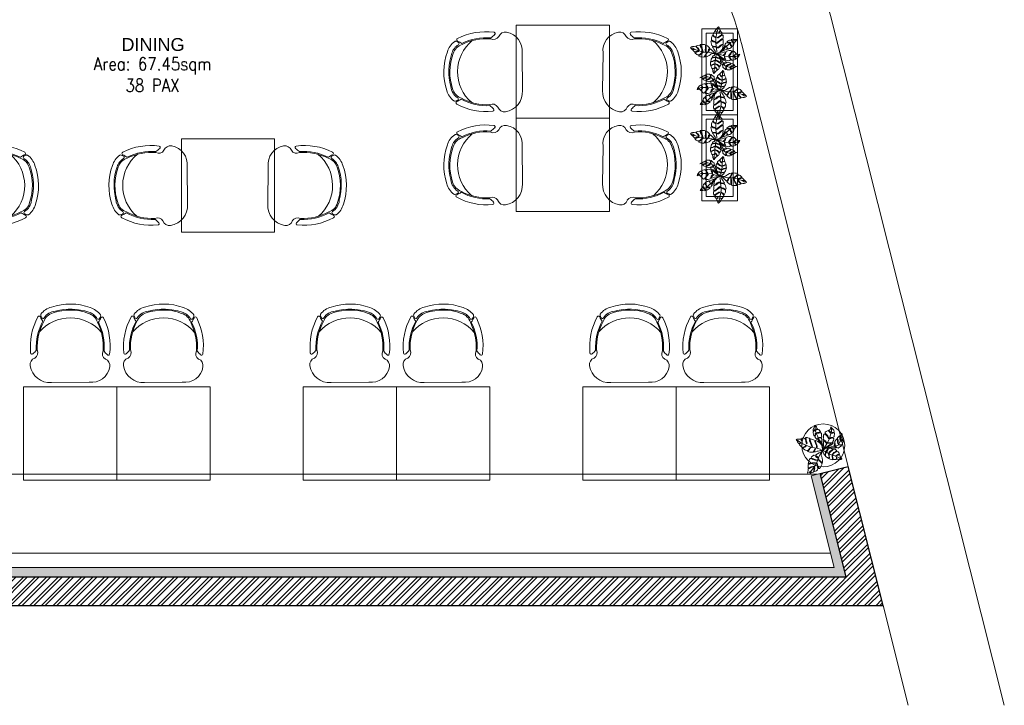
# Model space of a CAD drawing. Header units: millimetres. Extents: x 256680 to 410391, y -77299 to -22623.
# Tile 154 of 202: x 349872 to 356738, y -34256 to -29473. Entities that reach past the tile are written whole.
import ezdxf

# ---------------------------------------------------------------- set-up
doc = ezdxf.new("R2010")
doc.units = ezdxf.units.MM
doc.header["$LTSCALE"] = 2.5
for name, color, linetype, lineweight in [('ELEVATION 1', 143, 'Continuous', 18), ('ELEVATION 3', 23, 'Continuous', 13), ('FURNITURES', 30, 'Continuous', 15), ('HATCH LIGHT', 250, 'Continuous', 0), ('HATCH MEDIUM', 251, 'Continuous', 5), ('ROOM TEXT', 7, 'Continuous', 5), ('TEXT', 40, 'Continuous', 0), ('TREES', 55, 'Continuous', 5), ('WALL', 132, 'Continuous', 25)]:
    doc.layers.add(name, color=color, linetype=linetype, lineweight=lineweight)
doc.styles.add('MTEXT', font='romans.shx', dxfattribs={"width": 0.85})
doc.styles.add('RG_3F_TITLE BLOCK_A1$0$A1 TBLOCK LBV$0$Style-arial', font='arial.ttf')

# ---------------------------------------------------------------- blocks, each defined once
blk = doc.blocks.new('04P-CH~1')
blk.add_line((-0.6031, 0.6002), (-0.3259, 0.597))
for centre, radius, start, end in [((-0.6123, 0.4516), 0.1489, 86.45826, 170.84441), ((-0.3081, 0.4618), 0.1363, 9.13239, 97.50787), ((-0.7092, 0.4672), 0.0508, 170.84441, 251.00231), ((-0.2234, 0.474), 0.0508, 290.59406, 10.75195), ((-0.3026, 0.3344), 0.456, 173.92961, 208.62433), ((-0.7462, 0.3807), 0.01, 46.56635, 168.96112), ((-0.9103, 0.2073), 0.2488, 38.01323, 46.56635), ((-0.7491, 0.3792), 0.0464, 334.70337, 59.67207), ((-0.6165, 0.3348), 0.3954, 333.0732, 4.54266), ((-0.6164, 0.3348), 0.4025, 333.22752, 4.65068), ((-0.181, 0.3871), 0.0464, 121.92429, 206.89299), ((-0.6261, 0.3299), 0.456, 332.97204, 7.66676), ((-0.0151, 0.2198), 0.2488, 135.03001, 143.58313), ((-0.184, 0.3885), 0.01, 12.63524, 135.03001), ((-0.3125, 0.3391), 0.4025, 176.94568, 208.36885), ((-0.3123, 0.339), 0.3954, 177.0537, 208.52316), ((-0.465, 0.421), 0.2985, 220.6848, 320.38834), ((-0.5509, 0.0634), 0.1433, 143.88699, 158.53261), ((-0.5651, 0.1825), 0.1, 198.86575, 254.77146), ((-0.3595, 0.1854), 0.1, 286.8249, 342.73061), ((-0.3704, 0.0659), 0.1433, 23.06375, 37.70938), ((-0.6935, 0.1195), 0.01, 200.82595, 338.53261), ((-0.6722, 0.1012), 0.01, 162.69848, 217.18732), ((-0.5509, 0.0634), 0.1371, 154.57208, 162.69848), ((-0.5651, 0.1825), 0.1445, 217.18732, 254.77146), ((-0.6657, 0.118), 0.01, 32.6756, 154.57208), ((-0.5651, 0.1825), 0.1095, 212.6756, 265.19021), ((-0.4661, 0.4573), 0.3918, 251.35616, 290.2402), ((-0.5751, 0.0635), 0.01, 75.17077, 85.19021), ((-0.4624, 0.4792), 0.4208, 254.83048, 288.66311), ((-0.3595, 0.1854), 0.1095, 286.8249, 328.92077), ((-0.3595, 0.1854), 0.1445, 286.8249, 324.40904), ((-0.2571, 0.1237), 0.01, 27.02428, 148.92077), ((-0.3704, 0.0659), 0.1371, 18.89788, 27.02428), ((-0.2501, 0.1071), 0.01, 324.40904, 18.89788), ((-0.2294, 0.126), 0.01, 203.06375, 340.77041), ((-0.4661, 0.456), 0.435, 251.64897, 289.94739)]:
    blk.add_arc(centre, radius, start, end)
blk = doc.blocks.new('Table chair 1')
at = {"layer": 'FURNITURES'}
blk.add_lwpolyline([(-325, 325), (-325, -325), (325, -325), (325, 325)], close=True, dxfattribs=at)
at = {"layer": 'FURNITURES', "xscale": 946.5666576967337, "yscale": 946.5666576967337, "zscale": 946.5666576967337, "rotation": 180}
blk.add_blockref('04P-CH~1', (-439.7, 845.5), dxfattribs=at)
at = {"layer": 'FURNITURES', "xscale": -946.5666576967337, "yscale": 946.5666576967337, "zscale": 946.5666576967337}
blk.add_blockref('04P-CH~1', (-439.7, -850), dxfattribs=at)
blk = doc.blocks.new('BİTKİ')
for p, q in [((10469.1, 11260.2), (10473, 11263.8)), ((10473, 11263.8), (10478.4, 11267.5)), ((10478.4, 11267.5), (10482.5, 11270.6)), ((10455.8, 11251.4), (10459.5, 11253.9)), ((10459.5, 11253.9), (10465.7, 11257.6)), ((10465.7, 11257.6), (10469.1, 11260.2))]:
    blk.add_line(p, q)
for points in [[(10454.6, 11252), (10452.2, 11254), (10449.9, 11255.8), (10447.4, 11257.4), (10444.6, 11258.7), (10442.9, 11259.6), (10443, 11260.4), (10444.9, 11261.5), (10446.8, 11261.7), (10448.7, 11261.4), (10448.8, 11262.4), (10447.2, 11262.7), (10444.9, 11262.8), (10442.7, 11261.5), (10440.3, 11261), (10438.6, 11262.1), (10436.7, 11263.2), (10435.2, 11264.5), (10434.1, 11266.1), (10434.8, 11267.3), (10438.4, 11268.5), (10441.3, 11268.6), (10444, 11268.5), (10443.8, 11269.6), (10441.7, 11269.8), (10439.2, 11269.7), (10435.8, 11268.8), (10433.5, 11268.2), (10432.3, 11269), (10431.9, 11270.8), (10431.9, 11272.4), (10432.1, 11274.8), (10434.3, 11275.6), (10436.8, 11275.6), (10437.7, 11276.4), (10436.6, 11276.7), (10434.4, 11276.2), (10432.6, 11275.7), (10432.2, 11276.2), (10432.4, 11278.4), (10430.6, 11280), (10428.9, 11281.3), (10430.9, 11281.8), (10433.2, 11282.3), (10436.1, 11282.7), (10438.4, 11282.2), (10439.1, 11281.1), (10438.1, 11278.6), (10437.7, 11277.1), (10438.7, 11277.1), (10439.5, 11279.2), (10440.1, 11280.8), (10440.5, 11281.9), (10442.4, 11280.5), (10444.2, 11279.2), (10445.7, 11277.9), (10445.6, 11276.4), (10444.4, 11273.2), (10444.4, 11271.7), (10445, 11270.7), (10445.3, 11271.9), (10445.4, 11273.4), (10446.5, 11275.4), (10448.4, 11275.9), (10450.4, 11274.3), (10451.4, 11272.5), (10452.4, 11270.4), (10451.7, 11269.1), (10450.1, 11266.2), (10449, 11264.4), (10449.8, 11264.7), (10451, 11266), (10452.4, 11268), (10453.1, 11268.1), (10453.3, 11267.1), (10453.5, 11264.9), (10453.6, 11262.5), (10454.6, 11252)], [(10454, 11253.4), (10451.3, 11258.7), (10448.3, 11265), (10444.3, 11270.3), (10440.1, 11274.6), (10436.1, 11278.6), (10433.1, 11280.4), (10430.4, 11281)], [(10455.7, 11261.5), (10457.4, 11266.1), (10459.6, 11271.7), (10460.7, 11276.9), (10458.7, 11280.8), (10455, 11285.3), (10451.1, 11289.1)], [(10444.4, 11255.6), (10436, 11254.5), (10431.3, 11255.3), (10424.9, 11255.6), (10420.4, 11257.4), (10415.5, 11259.8)], [(10453.1, 11249.9), (10448, 11244.6), (10443, 11238.5), (10438.2, 11234), (10430.8, 11228.7), (10423.6, 11224.7), (10421, 11223.7)], [(10457.1, 11247.7), (10463.6, 11238.2), (10468.2, 11233.3), (10471.7, 11227.6), (10475.3, 11219.1), (10476.2, 11213.7)]]:
    blk.add_lwpolyline(points)
for points in [[(10446.9, 11291.8), (10449.4, 11291), (10451.7, 11290.2), (10455.1, 11288.9), (10456.3, 11288.4), (10456.6, 11285.7), (10456.3, 11284.3), (10456.8, 11283.6), (10457.2, 11284.3), (10457.6, 11285.7), (10457.4, 11287.1), (10458, 11287.9), (10459.5, 11287.3), (10460.5, 11286), (10462.9, 11283.4), (10462.7, 11282.2), (10461.7, 11280.3), (10460.4, 11278.9), (10460.4, 11278.2), (10461.1, 11278.7), (10463, 11280.4), (10464, 11281.6), (10464.4, 11280.9), (10464.5, 11279.4), (10464.6, 11277.2), (10464.8, 11274.9), (10463.1, 11273.3), (10460.9, 11272.5), (10459.8, 11271.4), (10460.8, 11271.7), (10462.2, 11272.4), (10462.9, 11271.9), (10462.4, 11270.8), (10460.3, 11267.2), (10456.6, 11261.4), (10454.6, 11258.4), (10454.8, 11262.8), (10455, 11267.7), (10453.7, 11271.9), (10455.1, 11273.6), (10456.8, 11272.9), (10458.3, 11270.6), (10458.8, 11270.8), (10458, 11272.7), (10456.4, 11274.2), (10454.5, 11274.5), (10453, 11275.1), (10451.9, 11277), (10451, 11279.2), (10452.8, 11280.1), (10455.4, 11278.7), (10458.4, 11277.8), (10459.5, 11278.1), (10457.6, 11278.9), (10455.4, 11279.7), (10453.7, 11280.8), (10451.9, 11281), (10450.4, 11281), (10449.4, 11282.8), (10448.8, 11284.7), (10448.5, 11285.9), (10450.5, 11285.8), (10453.4, 11284.2), (10455.2, 11283.9), (10454.3, 11284.8), (10451.4, 11286.2), (10450.1, 11286.7), (10448.5, 11286.9), (10449.2, 11288.6), (10449.5, 11289.4)], [(10449.5, 11254.1), (10444.6, 11254.9), (10442.2, 11254.1), (10437.8, 11252.6), (10436.7, 11252.8), (10436, 11253.3), (10435.1, 11254.4), (10434.3, 11254.3), (10435.3, 11252.9), (10435.7, 11251.9), (10434.6, 11251.6), (10433.3, 11251.3), (10431.6, 11250.7), (10429.8, 11251.5), (10428.7, 11252.8), (10427.3, 11254.5), (10425.9, 11255.2), (10426, 11254.1), (10427.1, 11253.3), (10428.5, 11251.8), (10429, 11250.8), (10428.1, 11250.6), (10425.7, 11251.2), (10423.2, 11251.6), (10422.1, 11252.6), (10421.7, 11254.7), (10421.1, 11256.9), (10420.6, 11256), (10421, 11254.6), (10420.4, 11253.3), (10418.6, 11254.5), (10417, 11256.5), (10415.6, 11258.4), (10414.1, 11260.2), (10417.9, 11261), (10419.6, 11260.6), (10420.7, 11260.9), (10421.5, 11259.8), (10421.3, 11258.2), (10422, 11257.3), (10422.1, 11258.7), (10422.3, 11260.4), (10421.9, 11261.3), (10423.3, 11262.1), (10425.2, 11262.8), (10427.5, 11262.8), (10427.7, 11260.3), (10426.8, 11258.1), (10426.1, 11256.5), (10426.8, 11256.1), (10427.6, 11257.6), (10428.5, 11259.3), (10428.9, 11261.4), (10429.4, 11262.5), (10431.1, 11262.6), (10433.2, 11261.8), (10434.3, 11261), (10436.1, 11260.4), (10436.2, 11258.9), (10434.9, 11256.9), (10434.3, 11255.8), (10434.9, 11255.5), (10435.3, 11256.5), (10436.8, 11258.5), (10437.3, 11259.5), (10440.5, 11257.9), (10443.9, 11256.3), (10447.7, 11255)], [(10483.2, 11271.2), (10483.1, 11270.1), (10482.9, 11269.1), (10481.8, 11267.7), (10480.6, 11266), (10479.7, 11264.6), (10478.6, 11264.2), (10477.5, 11264.8), (10476, 11265.4), (10475.5, 11265), (10476.7, 11264.6), (10478, 11263.9), (10478.8, 11263.1), (10478.8, 11262.4), (10478.2, 11261.2), (10477.7, 11260), (10477.2, 11259.1), (10475.7, 11258.6), (10473.7, 11259.6), (10472, 11260.4), (10470.6, 11261.1), (10470.4, 11260.3), (10472.5, 11259.3), (10474.6, 11258.5), (10475.9, 11258), (10476.6, 11257.7), (10476.5, 11257.3), (10475.2, 11255.9), (10474, 11254.8), (10472.9, 11253.7), (10471.2, 11254.7), (10469.1, 11255.9), (10467.1, 11256.6), (10466.1, 11257.2), (10465.4, 11257.1), (10465.8, 11256.5), (10467.7, 11255.6), (10469.6, 11255), (10471, 11254.1), (10471.9, 11252.8), (10471.1, 11252.4), (10469.7, 11252), (10468.2, 11251.2), (10466.1, 11250.6), (10464.1, 11251.8), (10462.2, 11253.6), (10460.7, 11254.2), (10461, 11253.5), (10462, 11252.7), (10463.5, 11251.7), (10464.3, 11251), (10465.1, 11250.6), (10464.8, 11250.2), (10463.6, 11250), (10461.8, 11249.9), (10460.2, 11250.2), (10458.2, 11250.3), (10456.1, 11250.7), (10455.5, 11252.5), (10455.4, 11254.5), (10455.1, 11256), (10455.4, 11257.4), (10456.4, 11259.1), (10457.5, 11259.9), (10458.2, 11258.9), (10458.9, 11257), (10459.4, 11255.8), (10460, 11255.2), (10460.7, 11256.1), (10460.2, 11257.4), (10458.4, 11259.9), (10457.8, 11261.2), (10457.8, 11262.1), (10458.6, 11263.4), (10459.8, 11264.9), (10460.6, 11265.8), (10461.9, 11265.8), (10462.6, 11264.1), (10462.9, 11261.1), (10463.3, 11259), (10464.3, 11257.9), (10465, 11258), (10464.2, 11259.7), (10463.9, 11261.7), (10463.7, 11263.6), (10463, 11265.6), (10462.5, 11267), (10462.9, 11268), (10464, 11269.3), (10465.2, 11270.1), (10467.8, 11270.6), (10467.6, 11268.8), (10467.8, 11265.1), (10468.3, 11263.2), (10468.7, 11262.1), (10469.4, 11261.4), (10469.7, 11262.3), (10468.9, 11263.9), (10468.6, 11266.4), (10468.9, 11268.3), (10469.1, 11270.6), (10470.2, 11271.6), (10471.7, 11272), (10472.8, 11272.1), (10474, 11271.6), (10473.8, 11269.2), (10473.4, 11267.1), (10473.5, 11265.6), (10474.3, 11265.8), (10474.4, 11267.4), (10474.6, 11268.9), (10474.6, 11271.1), (10475.2, 11271.5), (10476.2, 11271.3), (10478.6, 11270.7), (10480.7, 11271), (10482.6, 11271.2)], [(10419.2, 11222.4), (10420.4, 11222.5), (10421.9, 11222.6), (10423.5, 11222.5), (10425.3, 11222.6), (10426.7, 11222.6), (10427.4, 11223.6), (10427.7, 11224.9), (10427.4, 11226.7), (10428.1, 11226.5), (10428.4, 11225), (10427.7, 11223.3), (10428.4, 11222.8), (10429.5, 11222.9), (10431.6, 11223.5), (10433.4, 11223.9), (10435.3, 11224.7), (10435.7, 11226.5), (10436.1, 11228.3), (10435.9, 11230), (10435.6, 11231.4), (10436.3, 11231.9), (10436.7, 11230.1), (10436.9, 11228.6), (10436.7, 11226.9), (10436.6, 11225.9), (10436.8, 11225), (10438, 11225.4), (10441, 11226.4), (10442.7, 11227.6), (10443.9, 11228.9), (10443.6, 11231.9), (10442.4, 11234), (10441.7, 11236.3), (10442.5, 11237.1), (10442.8, 11235.1), (10444, 11233.2), (10444.5, 11231.3), (10444.9, 11229.9), (10445.6, 11229.5), (10446.7, 11230.2), (10447.9, 11231.7), (10449, 11233.7), (10450.5, 11236.2), (10449.9, 11238), (10448.3, 11240.5), (10446.8, 11242.5), (10448.1, 11242.2), (10449.8, 11239.7), (10450.3, 11238.7), (10450.6, 11238.1), (10451.2, 11238.2), (10452, 11240.1), (10452.8, 11242.8), (10453.3, 11244.4), (10453.7, 11246.4), (10454.2, 11247.8), (10455.9, 11250.7), (10453.6, 11251.8), (10450.6, 11253.3), (10448.4, 11253.6), (10446.2, 11253.4), (10444.2, 11253.8), (10441.8, 11252.8), (10439.7, 11251.4), (10436.6, 11249.4), (10437, 11248.6), (10438.8, 11247.7), (10441, 11247.7), (10443.3, 11247.5), (10445.5, 11246.8), (10447, 11245.7), (10446.9, 11245.1), (10446.1, 11244.8), (10444.2, 11246.3), (10441.6, 11246.4), (10439.9, 11246.5), (10437.2, 11247.3), (10435.5, 11248.4), (10433.7, 11246.7), (10431.9, 11245.1), (10430, 11243.5), (10430.2, 11242.6), (10431.4, 11241.9), (10435, 11241.1), (10437.3, 11240.8), (10439.2, 11240.6), (10441.9, 11239.9), (10441.8, 11238.9), (10438.9, 11239.3), (10435.7, 11239.9), (10432.2, 11240.1), (10430.4, 11241), (10429.1, 11242.1), (10428, 11241.9), (10426.1, 11240.1), (10425.2, 11239.3), (10424.3, 11237.7), (10424.5, 11236.9), (10426.2, 11236.9), (10428.5, 11236.1), (10431.6, 11235.5), (10433.3, 11234.7), (10434.2, 11234.1), (10433.7, 11233.6), (10432.1, 11234.1), (10429.6, 11234.8), (10426.9, 11235.5), (10424.7, 11235.5), (10422.9, 11234.4), (10422.5, 11233.4), (10422.4, 11231.7), (10423, 11230.2), (10425.7, 11229.7), (10426.1, 11228.6), (10424.6, 11229.1), (10423, 11229.3), (10421.9, 11229.3), (10421.5, 11227.9), (10420.7, 11226.2), (10420.4, 11225), (10419.3, 11223.8)], [(10477.8, 11211.6), (10478.2, 11213.1), (10478.4, 11214.2), (10478.3, 11215.5), (10477.3, 11216.5), (10476, 11217.8), (10476.5, 11218.2), (10477.6, 11217.3), (10478.4, 11217.2), (10478.6, 11217.7), (10478.6, 11219.3), (10478.7, 11220.6), (10478.3, 11221.6), (10476.6, 11223), (10474.2, 11224.8), (10472.9, 11225.8), (10472.9, 11226.4), (10473.8, 11226.1), (10476.2, 11224.5), (10478.3, 11222.5), (10479.1, 11222.8), (10479.1, 11224.7), (10479.3, 11226.1), (10479.3, 11227.4), (10478.9, 11228.7), (10477.6, 11229.9), (10474.8, 11231), (10472.4, 11231.6), (10469.7, 11232.1), (10469, 11232.8), (10469.8, 11233), (10471.2, 11232.6), (10473.5, 11232.2), (10476.5, 11231.8), (10478.1, 11230.9), (10478.8, 11232.2), (10477.7, 11234.7), (10477.2, 11235.8), (10476.2, 11237), (10474.3, 11239.6), (10471.4, 11239.3), (10469.5, 11238.5), (10466.8, 11237.8), (10465.3, 11238), (10464.3, 11238.3), (10465.1, 11238.6), (10466.8, 11238.5), (10469, 11239.4), (10471.6, 11240.2), (10472.6, 11240.8), (10472, 11241.4), (10469.4, 11242.9), (10466.4, 11244.2), (10464.1, 11244.8), (10461.5, 11244.8), (10460.2, 11245.8), (10456.5, 11250.1), (10456.7, 11246.9), (10456.5, 11243.9), (10456.5, 11238.1), (10456.8, 11237.9), (10458.7, 11237.8), (10461.7, 11239.1), (10463.2, 11238.7), (10462.1, 11238.2), (10459.4, 11236.6), (10456.6, 11236.4), (10455.8, 11235.6), (10455.7, 11235.5), (10455.7, 11234.9), (10455.8, 11232.4), (10455.9, 11230.5), (10456.3, 11229.2), (10457.6, 11229.1), (10459.3, 11230.7), (10461.3, 11232.4), (10463.9, 11234.6), (10465.2, 11235.5), (10465, 11234.9), (10463.5, 11232.8), (10460.7, 11230.3), (10457.9, 11228), (10457.2, 11226.9), (10457.9, 11225.4), (10460, 11223.2), (10461.4, 11221.4), (10462.9, 11220.3), (10463.8, 11222.3), (10464.8, 11226.4), (10466.5, 11229.3), (10467.6, 11231.3), (10468.1, 11230.7), (10466.8, 11228.7), (10465.9, 11226.3), (10465.3, 11223.4), (10464.4, 11221), (10464.8, 11219.3), (10466.6, 11218.1), (10468.7, 11216.8), (10469.8, 11219.2), (10469.9, 11221.7), (10470.6, 11224.7), (10471.6, 11226), (10471.2, 11224), (10470.5, 11220.8), (10470.4, 11217.9), (10469.8, 11216.4), (10472.2, 11214.6), (10474.2, 11213), (10475.5, 11212), (10476.5, 11211.9)]]:
    blk.add_lwpolyline(points, close=True)
for radius, start, end in [(14, 128.4633, 135.7724), (14, 111.8281, 114.76), (19.2, 79.7288, 80.5286), (14, 70.3301, 73.5895), (19.2, 299.1766, 301.4938)]:
    blk.add_arc((10455.1, 11251.8), radius, start, end)
blk = doc.blocks.new('dszv')
at = {"layer": 'HATCH MEDIUM'}
for points in [[(0, 0), (600, 0), (600, 250), (0, 250)], [(30, 30), (570, 30), (570, 220), (30, 220)]]:
    blk.add_lwpolyline(points, close=True, dxfattribs=at)
at = {"layer": 'HATCH MEDIUM', "xscale": 4.078189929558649, "yscale": 4.078189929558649, "zscale": 4.078189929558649}
for p, rotation in [((-62291.1, -4545.8), 317.1559511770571), ((62893.9, 4778.5), 137.1559511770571)]:
    blk.add_blockref('BİTKİ', p, dxfattribs=dict(at, rotation=rotation))
blk = doc.blocks.new('sdfvx')
at = {"layer": 'TREES'}
for p, q in [((2.9, 3.2), (23.7, -7.5)), ((23.7, -7.5), (56.9, -26.3)), ((56.9, -26.3), (77.7, -35.4)), ((77.7, -35.4), (104.4, -43.9)), ((104.4, -43.9), (135.7, -59.1)), ((135.7, -59.1), (160.2, -69.7))]:
    blk.add_line(p, q, dxfattribs=at)
for points in [[(-1.3, 38.9), (-10.2, 63.8), (-20.1, 72.7), (-38.5, 89.1), (-41, 94.8), (-40, 99.2), (-37.3, 106.3), (-39.7, 109.6), (-43.8, 101.4), (-47.3, 97), (-51.7, 101.3), (-56.3, 106.6), (-63.8, 112.6), (-64.3, 123), (-61.4, 131.8), (-57.4, 142.4), (-57.9, 150.7), (-62.5, 147.3), (-63.1, 140.3), (-66.7, 129.6), (-69.9, 124.7), (-73, 128.9), (-76.7, 141), (-81.1, 153.7), (-79.6, 161.3), (-71, 168.8), (-62.4, 177.1), (-67.7, 177.4), (-73.1, 171.6), (-80.7, 171), (-79.9, 182.5), (-74.7, 195), (-69.7, 206.8), (-65.6, 218.2), (-52.1, 202.6), (-49.2, 193.9), (-45.2, 189.6), (-48.3, 182.9), (-55.8, 179.5), (-58.2, 174.4), (-51.6, 177.2), (-43.2, 180.6), (-40.1, 184.7), (-32.8, 180.7), (-24.7, 173.7), (-18.8, 162.9), (-29.3, 155.8), (-42, 154.3), (-50.9, 153), (-51.1, 148.9), (-42.3, 149.3), (-31.9, 149.5), (-21.4, 153), (-15.1, 153.7), (-10, 145.9), (-8.3, 134.5), (-9.4, 127.2), (-7.5, 117.4), (-13.9, 112.9), (-26.6, 113.9), (-32.9, 113.6), (-33, 110.2), (-27.1, 110.6), (-14, 109.2), (-8.2, 109.6), (-7.2, 90.4), (-5.9, 70.7), (-1.8, 49.8)], [(-226.4, 96.3), (-222.5, 90.6), (-218.1, 84.3), (-214.3, 76.7), (-209.3, 68.5), (-205.8, 62.3), (-199.3, 61.8), (-192.5, 63.4), (-185, 69.4), (-184.2, 65.8), (-190.2, 60.5), (-199.7, 59.2), (-200.3, 54.9), (-197, 50), (-189, 41.8), (-182.1, 34.7), (-173.8, 27.7), (-164.1, 30.8), (-154.9, 33.8), (-148, 39), (-141.9, 44.3), (-137.8, 41.9), (-144.9, 35.5), (-151.8, 30.7), (-159.8, 27.1), (-164.9, 25.1), (-168.4, 22.1), (-163.4, 17.4), (-150.9, 6.4), (-141, 1.5), (-132.1, -0.7), (-118.9, 8.4), (-112.5, 19.4), (-103.6, 28.7), (-97.7, 26.9), (-106.5, 20.7), (-112, 10.1), (-119.2, 2.7), (-124.9, -2.6), (-124.6, -7.1), (-118.5, -10.1), (-108.5, -11.6), (-96.6, -11.5), (-81.3, -12), (-74.5, -4.6), (-66.8, 9.3), (-62, 21.4), (-59.9, 14.5), (-66.7, 0.5), (-70.1, -4.8), (-71.8, -7.6), (-70, -10.1), (-59.2, -8.5), (-44.6, -5.3), (-36.4, -3.4), (-25.8, -0.1), (-18.2, 1), (-0.1, 1), (-1.3, 14.4), (-2.3, 32.1), (-6.4, 42.9), (-13, 52.6), (-16.8, 62.8), (-27.5, 71), (-39.3, 77.5), (-56.6, 86.2), (-59.3, 82.6), (-58.7, 71.5), (-53.1, 61.5), (-47.6, 50.5), (-45.4, 38.3), (-46.3, 28.8), (-49.6, 27.5), (-52.7, 30.6), (-50.9, 43.1), (-57.1, 55.4), (-61.2, 63.5), (-64.8, 78.1), (-64.2, 88.6), (-76.4, 92.5), (-88.6, 96.5), (-100.7, 101.3), (-104.7, 97.9), (-104.8, 90.9), (-99.2, 72), (-94.2, 60.8), (-90.2, 51.4), (-86.5, 37.2), (-91.3, 34.8), (-97.1, 49.7), (-102.7, 65.5), (-110.9, 82.1), (-111.5, 93.2), (-109.9, 101.8), (-113.6, 106.3), (-126.6, 110.8), (-132.6, 112.5), (-142.2, 112.6), (-145.3, 109.5), (-141.2, 101.4), (-139, 88.8), (-133.4, 73), (-132.6, 63.2), (-133.4, 57.6), (-136.8, 58.5), (-138.6, 67.1), (-142, 80.4), (-145.6, 95), (-151.7, 105.1), (-161.5, 110.5), (-166.9, 109.5), (-174.9, 105.8), (-180.3, 99.1), (-175.7, 85.2), (-179.4, 80.5), (-180.9, 88.6), (-184.6, 96.6), (-187.4, 101.9), (-194.7, 99.9), (-204.5, 99.1), (-210.9, 97.3), (-219.5, 99)], [(165.3, 149.4), (168, 135.7), (170.3, 123.2), (173.6, 104), (174.2, 97.3), (162.8, 88.9), (155.4, 86.4), (153.3, 82.6), (157.9, 82.5), (165.2, 84.5), (171.4, 88.6), (176.4, 87.9), (177.7, 79.6), (174, 71.6), (168.5, 54.1), (162.5, 51.5), (150.8, 51.1), (141, 53.5), (137.8, 52), (142, 49.8), (155.1, 45.4), (163, 44.3), (161, 40.6), (154.2, 36), (144.2, 29.8), (134.1, 22.7), (122.5, 26.3), (113, 34.8), (105.2, 36.9), (109.2, 32.8), (116.2, 28.3), (115.5, 23.8), (108.8, 23.2), (87.1, 23.3), (50.4, 25.6), (31.9, 26.7), (52.7, 37.4), (75.6, 49.3), (91.7, 66.2), (103.1, 64), (104.3, 54.8), (97.8, 41.5), (99.6, 39.8), (106.4, 48.4), (109, 59.7), (105.8, 69.2), (104.5, 77.5), (110, 87.8), (118, 97.8), (126.8, 91.5), (127.1, 76.3), (130.8, 60.1), (135.3, 55.9), (133.8, 66.7), (132, 78.6), (132.6, 89.7), (128.7, 98.3), (124.6, 105), (130.5, 114.2), (137.8, 122.3), (142.4, 126.7), (147.2, 117.4), (147.2, 99.7), (150.4, 90.6), (152.3, 96.9), (151.2, 113.8), (150.3, 121.5), (146.8, 129.1), (156.6, 130.2), (161.3, 131.1)], [(165.1, -71.2), (159.6, -74.1), (154.6, -75.3), (145.4, -74.3), (134.4, -73), (125.4, -72.4), (121.2, -68.6), (120.5, -61.7), (119.5, -53.5), (116.4, -52.4), (117.8, -58.4), (118, -66.2), (116.4, -72.4), (113.3, -73.9), (106.1, -74.4), (99.3, -75.4), (93.8, -75.2), (87.5, -69.5), (86.7, -57.8), (86.1, -48.1), (85.7, -40), (81.7, -40.7), (82.2, -53), (84, -64.8), (85.6, -72.1), (86, -76), (83.9, -76.7), (74, -74.3), (65.6, -71.8), (57.6, -69.4), (58.1, -59.2), (57.7, -46.3), (56.1, -35.4), (56.3, -29.3), (53.9, -26.1), (52.1, -29.7), (53, -40.8), (55.2, -50.7), (54.8, -59.7), (51.1, -67.5), (47, -64.7), (41.7, -59.4), (33.7, -54.4), (25.8, -46.5), (26, -34.3), (29.2, -20.6), (28.5, -12.1), (25.8, -15.3), (24.9, -21.9), (24.1, -31.8), (23, -37.1), (23.3, -41.6), (20.5, -41.2), (16.6, -36.5), (11.4, -28), (8.7, -20.2), (4, -10.5), (0, 0), (6.9, 7.7), (15.7, 13.2), (22, 18.4), (29.3, 20.6), (39.7, 20.7), (46, 17.5), (43.2, 11.8), (36.5, 3.4), (32.2, -2.1), (31.3, -6.4), (37.3, -7.3), (41.9, -1.5), (48.6, 13.3), (52.7, 19.4), (56.9, 21.7), (65.2, 21.5), (75, 20.1), (81.5, 18.5), (84.9, 12.6), (78.6, 5.1), (66, -4.3), (57.2, -11.8), (54.6, -18.8), (56.7, -22), (62.7, -14.2), (71.1, -7.3), (79.6, -1.5), (86.6, 6.9), (92, 13.2), (97.6, 14), (106.7, 12), (113.3, 8.8), (122.3, -2.1), (113.4, -6), (97.1, -16.5), (89.3, -23.5), (85.4, -28.4), (84.1, -33.3), (89, -32.7), (94.3, -24.8), (105.1, -16.7), (114.6, -13.3), (125.3, -8), (133, -10.7), (138.6, -16.4), (142.1, -21.4), (143.2, -27.9), (131.4, -33), (120.9, -37), (114.1, -41.5), (116.9, -44.5), (124.5, -40.7), (132, -37.9), (142.5, -32.1), (145.8, -33.8), (147.3, -38.9), (151, -51.6), (157.4, -60.3), (163.3, -68.5)], [(-123.3, -201.7), (-115.2, -199.8), (-109.7, -197.5), (-103.9, -193.6), (-101.9, -186.6), (-99.6, -177.6), (-96.6, -178.6), (-97.7, -186.2), (-96.2, -190.1), (-93, -189.5), (-86.1, -185.3), (-79.5, -182.6), (-75.7, -177.9), (-74, -166.3), (-71.8, -151), (-70.6, -142.4), (-67.8, -140.7), (-66.9, -145.5), (-68.2, -160.6), (-71.6, -175.8), (-68.4, -178.3), (-59.5, -173.5), (-52.9, -170.8), (-46.7, -167.6), (-41.8, -162.6), (-39.4, -153.1), (-41.9, -137.7), (-45.2, -124.7), (-50, -111.1), (-48.8, -106), (-45.6, -109.1), (-43.5, -116.7), (-39.5, -128.1), (-33.8, -143), (-33.6, -152.9), (-25.7, -152.5), (-17.5, -141.2), (-13.6, -136), (-10.4, -128.2), (-3.8, -112.8), (-12.3, -100), (-21, -93.4), (-31.4, -83.1), (-34.5, -75.4), (-35.3, -70.1), (-32.1, -73.1), (-28, -81), (-18.3, -89.1), (-7.8, -99), (-2.4, -101.8), (-1.3, -97.3), (-1.1, -81.2), (-2.8, -64.4), (-6.2, -52), (-12.8, -40.1), (-11.6, -31.5), (-1.8, -3.3), (-15.6, -12.7), (-30.1, -19.5), (-56.8, -34.4), (-57, -36.5), (-52.4, -45.6), (-38.5, -56.1), (-36.4, -63.7), (-41.7, -60.3), (-56.4, -51.8), (-64.2, -39.6), (-70.3, -38.2), (-71, -37.8), (-73.4, -39.2), (-84.9, -46.4), (-93.4, -51.9), (-98.3, -56.9), (-95.6, -63), (-83.6, -66.8), (-70.3, -71.8), (-53.5, -77.8), (-46.3, -81.5), (-49.5, -82.1), (-63.3, -80.6), (-81.6, -74.3), (-99.8, -67.6), (-106.5, -67.1), (-111.7, -74.2), (-116.5, -89.6), (-120.7, -100.9), (-122.1, -110.6), (-110.6, -109.6), (-88.9, -103.4), (-71.2, -103.3), (-59.3, -103.5), (-60.4, -107.5), (-73.3, -106.7), (-86.6, -108.9), (-101.8, -113.5), (-115.1, -115.7), (-121.6, -121.5), (-122.8, -133.3), (-123.1, -146.2), (-109.4, -145.1), (-97.1, -139.1), (-81.9, -134.5), (-73.3, -135.7), (-83.6, -138.9), (-99.9, -143.8), (-113.4, -151.2), (-121.9, -152.6), (-124.2, -168.4), (-126.1, -181.6), (-127.3, -190.3), (-125.5, -195.2)]]:
    blk.add_lwpolyline(points, close=True, dxfattribs=at)
for points in [[(-7.7, 66.8), (-34.5, 102.6), (-43.2, 125.8), (-58.3, 156.2), (-62.1, 181.6), (-63.4, 210.4)], [(2.2, 10.2), (5, 26.5), (7.7, 41.8), (8.4, 57.4), (7.3, 73.8), (6.7, 84), (10.9, 85.4), (20.8, 79.9), (26.7, 71.5), (30.3, 61.8), (35.2, 64.2), (32.3, 72.2), (26.8, 83.1), (15.1, 89.8), (6.3, 99.2), (6.9, 110.2), (7.1, 121.9), (9.1, 132.2), (13.9, 141.1), (21, 141.1), (36.3, 127.8), (44, 114.5), (50.8, 101.9), (54.9, 105.9), (50.8, 116.1), (43.8, 127.2), (30.5, 140.8), (22.2, 149.5), (22.3, 157.1), (29.8, 163.6), (36.9, 167.7), (48.9, 173), (57.9, 165.2), (64.3, 153.6), (70.6, 151.7), (68.9, 157.5), (61, 166.2), (54, 173.3), (55.4, 176.1), (65.7, 181.2), (68.5, 193.5), (70.1, 204.9), (77.6, 196.7), (85.9, 187.4), (95.3, 175.5), (99.2, 163.8), (95.7, 157.2), (81.7, 155.2), (73.9, 153.2), (76.3, 148.9), (88.2, 150.7), (97, 152), (103.2, 153.1), (101.4, 140.7), (100.2, 128.7), (98.3, 118.9), (91.2, 115.3), (73.5, 112.3), (66.4, 108.3), (63.1, 103.2), (69.4, 104.8), (77, 108.3), (88.7, 108.6), (96.2, 101), (93.8, 87.6), (88.4, 78.3), (81.4, 68.2), (73.3, 68.3), (56, 67.8), (45, 68.4), (48.1, 65.4), (57.4, 63), (70.4, 62.2), (72.5, 59.3), (68.4, 55.4), (58.9, 49.1), (48.3, 42.1), (2.2, 10.2)], [(7.1, 16.6), (24.6, 42.9), (45.7, 73.3), (59.9, 105.2), (68.8, 135.8), (76.5, 164.5), (77.1, 183.1), (72.5, 197)], [(-11.4, 11.4), (-48.8, 21.2), (-90, 28.5), (-123.3, 39), (-167.1, 59.3), (-204.3, 81.9), (-215.3, 91.4)], [(49, 29.8), (74.4, 33.8), (106, 38.8), (132.5, 47.2), (145.5, 66.6), (156.7, 95.3), (163.7, 123.1)], [(-10.9, -12.4), (-38, -67.1), (-48.5, -100.9), (-65.4, -131.7), (-95.4, -170.4), (-117.8, -189)]]:
    blk.add_lwpolyline(points, dxfattribs=at)
for radius, start, end in [(74.1, 67.95601, 75.26504), (74.1, 51.32077, 54.25267), (74.1, 9.82277, 13.08212), (101.6, 19.22151, 20.02126), (101.6, 238.66923, 240.98647)]:
    blk.add_arc((2.6, 7.3), radius, start, end, dxfattribs=at)

msp = doc.modelspace()

# ---------------------------------------------------------------- hatches: boundary and pattern name
at = {"layer": 'HATCH LIGHT', "true_color": 0x636466}
h = msp.add_hatch(dxfattribs=at)
h.set_pattern_fill('ANSI32', color=251, scale=6)
h.set_pattern_definition([(45, (278504.94, -46725.026), (-40.411153, 40.411153), []), (45, (278531.88, -46725.026), (-40.411153, 40.411153), [])])
h.paths.add_polyline_path([(355647.8, -32590), (355453.8, -32638.8), (355635.4, -33359.7), (343082.7, -33359.6, -0.000263), (343068.2, -33559.6), (355892, -33559.7)])
h.paths.add_polyline_path([(343496.7, -25157.1), (343296.6, -25157.1, -0.011972), (342815.4, -34256), (343016, -34256, 0.01196)])
h.paths.add_polyline_path([(343480.3, -25697.6), (353159.2, -26046.6, 0.003501), (353653.3, -26800.6), (353820.9, -26691.5), (353270.8, -25850.5), (343486.5, -25497.7, -0.000262)])
h = msp.add_hatch(dxfattribs=at)
h.set_pattern_fill('ANSI36', color=251, scale=7)
h.set_pattern_definition([(45, (278504.942, -46725.026), (11.786586, 43.2174826), [55.5625, -11.1125, 0, -11.1125])])
h.paths.add_polyline_path([(355635.4, -33359.7), (355453.8, -32638.8), (355390.8, -32654.7), (355552, -33294.7), (343345.7, -33294.6), (343353, -31044.7), (343235.5, -31044.7, -0.003045), (343082.7, -33359.6)])

# ---------------------------------------------------------------- linework, layer by layer
at = {"layer": 'ELEVATION 1'}
msp.add_lwpolyline([(343353, -31044.7), (343345.7, -33294.6), (355552, -33294.7), (355390.8, -32654.7), (355453.8, -32638.8)], dxfattribs=at)
at = {"layer": 'ELEVATION 3'}
msp.add_circle((355475, -32443.1), 150, dxfattribs=at)
at = {"layer": 'FURNITURES'}
msp.add_line((343347.8, -32644.6), (355430.5, -32644.7), dxfattribs=at)
for points in [[(350549.8, -32685.5), (350549.8, -32035.5), (349899.8, -32035.5), (349899.8, -32685.5)], [(351199.8, -32685.5), (351199.8, -32035.5), (350549.8, -32035.5), (350549.8, -32685.5)], [(352499.8, -32685.5), (352499.8, -32035.5), (351849.8, -32035.5), (351849.8, -32685.5)], [(353149.8, -32685.5), (353149.8, -32035.5), (352499.8, -32035.5), (352499.8, -32685.5)], [(354449.8, -32685.6), (354449.8, -32035.6), (353799.8, -32035.5), (353799.8, -32685.5)], [(355099.8, -32685.6), (355099.8, -32035.6), (354449.8, -32035.6), (354449.8, -32685.6)]]:
    msp.add_lwpolyline(points, close=True, dxfattribs=at)
msp.add_lwpolyline([(343346.1, -33194.6), (355526.8, -33194.7)], dxfattribs=at)
at = {"layer": 'HATCH MEDIUM', "flags": 128}
for points in [[(355535.2, -29481.3, 0.044115), (355374.5, -29019.3, 0.052662), (355080.4, -28515.5, -0.008636), (353820.9, -26691.5, -0.008636)], [(354904.9, -29640, 0.044115), (354781.8, -29286.2, 0.053087), (354554.4, -28897.4, -0.00866), (353278.6, -27049.9, -0.00866)]]:
    msp.add_lwpolyline(points, format="xyb", dxfattribs=at)
for points in [[(355535.2, -29481.3), (356737.6, -34256)], [(354904.9, -29640), (355647.8, -32590)], [(355892, -33559.7), (356067.4, -34256)]]:
    msp.add_lwpolyline(points, dxfattribs=at)
at = {"layer": 'WALL'}
for p, q in [((355453.8, -32638.8), (355647.8, -32590)), ((355892, -33559.7), (355647.8, -32590)), ((355635.4, -33359.7), (355453.8, -32638.8)), ((343082.7, -33359.6), (355635.4, -33359.7)), ((343068.2, -33559.6), (355892, -33559.7))]:
    msp.add_line(p, q, dxfattribs=at)

# ---------------------------------------------------------------- block references
at = {"rotation": 269.9995000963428}
for p in [(353659.7, -29836.3), (353659.7, -30486.3), (349177.8, -30629.6), (351324.7, -30629.6)]:
    msp.add_blockref('Table chair 1', p, dxfattribs=at)
at = {"layer": 'FURNITURES', "xscale": -946.5666576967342, "yscale": 946.5666576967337, "zscale": 946.5666576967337, "rotation": 179.9995000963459}
for p in [(350664.5, -31437), (351314.5, -31437), (352614.5, -31437), (353264.5, -31437), (354564.5, -31437.1), (355214.5, -31437.1)]:
    msp.add_blockref('04P-CH~1', p, dxfattribs=at)
at = {"layer": 'TREES', "rotation": 270}
for p in [(354628.1, -29536.9), (354628.1, -30136.9)]:
    msp.add_blockref('dszv', p, dxfattribs=at)
at = {"layer": 'TREES', "xscale": 0.8164613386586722, "yscale": 0.8164613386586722, "zscale": 0.8164613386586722}
msp.add_blockref('sdfvx', (355470.3, -32480), dxfattribs=at)

# ---------------------------------------------------------------- texts
at = {"layer": 'ROOM TEXT', "insert": (351379.9, -29976.5, 0.2), "char_height": 90, "attachment_point": 9, "style": 'MTEXT'}
msp.add_mtext_dynamic_manual_height_columns('\\A1;\\pxqc;Area: 67.45sqm\\P38 PAX', width=1162.931, gutter_width=1.8, heights=[0], dxfattribs=at)
at = {"layer": 'TEXT', "insert": (351439, -29601.6), "char_height": 90, "width": 1274.194, "attachment_point": 3, "style": 'RG_3F_TITLE BLOCK_A1$0$A1 TBLOCK LBV$0$Style-arial'}
msp.add_mtext('\\pxqc;DINING', dxfattribs=at)

doc.saveas('drawing.dxf')
